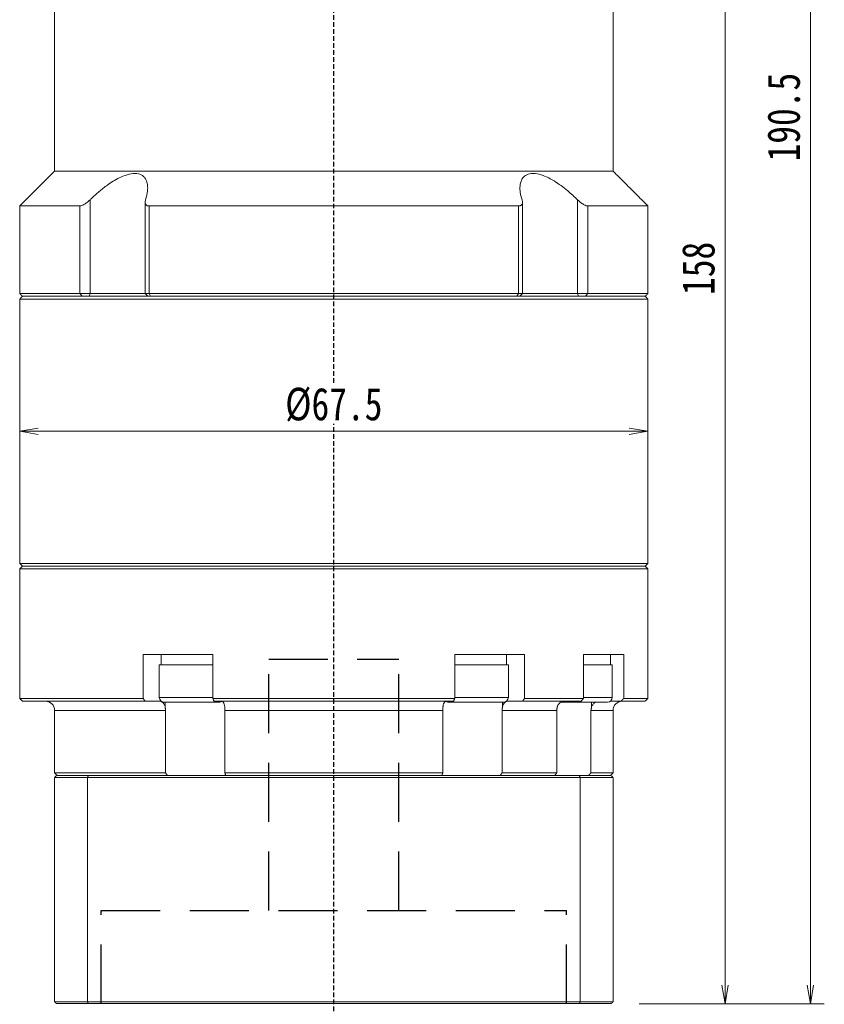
# Model space of a CAD drawing. Header units: millimetres. Extents: x -14 to 473, y -15 to 327.
# Tile 4 of 6: x 247 to 333, y 99 to 205. Entities that reach past the tile are written whole.
import ezdxf

# ---------------------------------------------------------------- set-up
doc = ezdxf.new("R2010")
doc.units = ezdxf.units.MM
doc.linetypes.add('DASHED', pattern=[0.75, 0.5, -0.25])
doc.linetypes.add('DASHED2', pattern=[9.525, 6.35, -3.175])
doc.layers.add('4虚线层', color=6, linetype='DASHED2')
doc.layers.add('尺寸线层', color=3, linetype='Continuous', lineweight=18)
doc.styles.add('宋体', font='SimSun.ttf', dxfattribs={"width": 0.8})
doc.dimstyles.new('A水平标注$0', dxfattribs={"dimtxt": 3.5, "dimasz": 2, "dimexe": 1.5, "dimexo": 3, "dimgap": 1.1, "dimtad": 1, "dimtoh": 1, "dimdec": 4, "dimdsep": 46, "dimtxsty": '宋体', "dimblk": 'OPEN', "dimcen": 3, "dimclrd": 3, "dimclre": 3, "dimclrt": 6, "dimadec": 0, "dimazin": 0, "dimtm": 1e-09, "dimtfac": 1, "dimtdec": 4, "dimtix": 1, "dimtmove": 0, "dimatfit": 3, "dimldrblk": 'OPEN', "dimfxl": 0, "dimlwd": 13, "dimlwe": 13, "dimarcsym": 0})

# ---------------------------------------------------------------- blocks, each defined once
blk = doc.blocks.new('_Open')
at = {"color": 0, "linetype": 'ByBlock', "lineweight": -2}
for p, q in [((-1, 0.167), (0, 0)), ((-1, -0.167), (0, 0)), ((0, 0), (-1, 0))]:
    blk.add_line(p, q, dxfattribs=at)
blk = doc.blocks.new('*D20')
at = {"layer": 'Defpoints', "color": 0, "transparency": 16777216}
for p in [(315.8, 257.04), (310.1, 99.04), (322.33, 99.04)]:
    blk.add_point(p, dxfattribs=at)
at = {"layer": '尺寸线层', "color": 3, "lineweight": 13, "transparency": 16777216}
for p, q in [((318.8, 257.04), (323.83, 257.04)), ((322.33, 255.04), (322.33, 101.04)), ((313.1, 99.04), (323.83, 99.04))]:
    blk.add_line(p, q, dxfattribs=at)
at = {"layer": '尺寸线层', "color": 3, "lineweight": 13, "transparency": 16777216, "xscale": 2, "yscale": 2, "zscale": 2}
for p, rotation in [((322.33, 257.04), 90), ((322.33, 99.04), 270)]:
    blk.add_blockref('_Open', p, dxfattribs=dict(at, rotation=rotation))
at = {"layer": '尺寸线层', "color": 6, "transparency": 16777216, "insert": (319.48, 178.04), "char_height": 3.5, "attachment_point": 5, "rotation": 90, "style": '宋体', "bg_fill": 3, "box_fill_scale": 1.1, "bg_fill_color": 256, "bg_fill_true_color": 13158600, "bg_fill_transparency": 0}
blk.add_mtext('158', dxfattribs=at)
blk = doc.blocks.new('*D21')
at = {"layer": 'Defpoints', "color": 0, "transparency": 16777216}
for p in [(312.8, 289.54), (310.1, 99.04), (331.5, 99.04)]:
    blk.add_point(p, dxfattribs=at)
at = {"layer": '尺寸线层', "color": 3, "lineweight": 13, "transparency": 16777216}
for p, q in [((315.8, 289.54), (333, 289.54)), ((331.5, 287.54), (331.5, 101.04)), ((313.1, 99.04), (333, 99.04))]:
    blk.add_line(p, q, dxfattribs=at)
at = {"layer": '尺寸线层', "color": 3, "lineweight": 13, "transparency": 16777216, "xscale": 2, "yscale": 2, "zscale": 2}
for p, rotation in [((331.5, 289.54), 90), ((331.5, 99.04), 270)]:
    blk.add_blockref('_Open', p, dxfattribs=dict(at, rotation=rotation))
at = {"layer": '尺寸线层', "color": 6, "transparency": 16777216, "insert": (328.65, 194.29), "char_height": 3.5, "attachment_point": 5, "rotation": 90, "style": '宋体', "bg_fill": 3, "box_fill_scale": 1.1, "bg_fill_color": 256, "bg_fill_true_color": 13158600, "bg_fill_transparency": 0}
blk.add_mtext('190.5', dxfattribs=at)
blk = doc.blocks.new('*D33')
at = {"layer": 'Defpoints', "color": 0, "transparency": 16777216}
for p in [(246.55, 160.54), (246.55, 160.54), (314.05, 160.54)]:
    blk.add_point(p, dxfattribs=at)
at = {"layer": '尺寸线层', "color": 3, "lineweight": 13, "transparency": 16777216}
for p, q in [((246.55, 163.54), (246.55, 162.04)), ((314.05, 163.54), (314.05, 162.04)), ((312.05, 160.54), (248.55, 160.54))]:
    blk.add_line(p, q, dxfattribs=at)
at = {"layer": '尺寸线层', "color": 3, "lineweight": 13, "transparency": 16777216, "xscale": 2, "yscale": 2, "zscale": 2, "rotation": 180}
blk.add_blockref('_Open', (246.55, 160.54), dxfattribs=at)
at = {"layer": '尺寸线层', "color": 3, "lineweight": 13, "transparency": 16777216, "xscale": 2, "yscale": 2, "zscale": 2}
blk.add_blockref('_Open', (314.05, 160.54), dxfattribs=at)
at = {"layer": '尺寸线层', "color": 6, "transparency": 16777216, "insert": (280.3, 163.39), "char_height": 3.5, "attachment_point": 5, "style": '宋体', "bg_fill": 3, "box_fill_scale": 1.1, "bg_fill_color": 256, "bg_fill_true_color": 13158600, "bg_fill_transparency": 0}
blk.add_mtext('%%c67.5', dxfattribs=at)

msp = doc.modelspace()

# ---------------------------------------------------------------- linework, layer by layer
at = {"color": 1, "linetype": 'DASHED'}
msp.add_line((280.30116, 94.49228), (280.30116, 213.04398), dxfattribs=at)
at = {"color": 7, "linetype": 'Continuous', "lineweight": 15}
for p, q in [((254.11958, 175.34398), (254.11958, 185.41342)), ((306.48274, 185.41342), (306.48274, 175.34398)), ((253.00928, 184.74398), (246.55116, 184.74398)), ((253.00928, 184.74398), (253.00928, 175.34398)), ((300.15603, 184.74398), (260.44629, 184.74398)), ((260.44629, 175.34398), (260.44629, 184.74398)), ((300.15603, 184.74398), (300.15603, 175.34398)), ((307.59304, 175.34398), (307.59304, 184.74398)), ((253.00928, 175.34398), (246.55116, 175.34398)), ((246.55116, 174.74398), (280.30116, 174.74398)), ((280.30116, 175.04398), (246.85116, 175.04398)), ((246.85116, 175.04398), (253.25188, 175.04398)), ((254.11958, 175.34398), (253.00928, 175.34398)), ((253.25188, 175.04398), (253.00928, 175.34398)), ((254.02909, 175.04398), (254.11958, 175.34398)), ((260.03458, 175.34398), (254.11958, 175.34398)), ((260.44629, 175.34398), (260.03458, 175.34398)), ((300.15603, 175.34398), (260.44629, 175.34398)), ((260.62278, 175.04398), (260.44629, 175.34398)), ((260.62278, 175.04398), (299.97955, 175.04398)), ((300.15603, 175.34398), (299.97955, 175.04398)), ((300.56774, 175.34398), (300.15603, 175.34398)), ((306.48274, 175.34398), (300.56774, 175.34398)), ((306.48274, 175.34398), (306.57323, 175.04398)), ((307.59304, 175.34398), (306.48274, 175.34398)), ((307.59304, 175.34398), (307.35044, 175.04398)), ((280.30116, 146.04398), (246.85116, 146.04398)), ((246.55116, 145.74398), (280.30116, 145.74398)), ((259.81437, 136.54398), (259.81437, 131.84398)), ((259.81437, 136.54398), (262.90752, 136.54398)), ((263.95017, 136.54398), (262.90752, 136.54398)), ((263.95017, 136.54398), (267.31708, 136.54398)), ((267.31708, 131.84398), (267.31708, 136.54398)), ((293.28524, 136.54398), (293.28524, 131.84398)), ((293.28524, 136.54398), (296.65215, 136.54398)), ((297.6948, 136.54398), (296.65215, 136.54398)), ((297.6948, 136.54398), (300.78795, 136.54398)), ((300.78795, 131.84398), (300.78795, 136.54398)), ((307.12193, 136.54398), (307.12193, 131.84398)), ((307.12193, 136.54398), (309.22388, 136.54398)), ((265.05116, 135.44398), (261.55116, 135.44398)), ((267.31708, 135.44398), (265.05116, 135.44398)), ((298.58225, 135.44398), (293.28524, 135.44398)), ((299.05116, 135.44398), (298.58225, 135.44398)), ((259.81437, 131.84398), (246.55116, 131.84398)), ((246.85116, 131.54398), (260.00741, 131.54398)), ((260.00741, 131.54398), (261.58406, 131.54398)), ((265.05116, 131.94398), (261.55116, 131.94398)), ((262.05116, 131.44398), (265.05116, 131.44398)), ((262.17849, 131.44398), (262.17849, 130.92736)), ((267.31708, 131.94398), (265.05116, 131.94398)), ((265.05116, 131.44398), (268.05116, 131.44398)), ((293.28524, 131.84398), (267.31708, 131.84398)), ((267.4198, 131.54398), (293.18252, 131.54398)), ((292.55116, 131.44398), (298.14924, 131.44398)), ((298.58225, 131.94398), (293.28524, 131.94398)), ((298.14924, 131.44398), (298.55116, 131.44398)), ((298.42383, 131.44398), (298.42383, 130.92736)), ((299.05116, 131.94398), (298.58225, 131.94398)), ((299.01826, 131.54398), (300.59491, 131.54398)), ((300.59491, 131.54398), (306.89188, 131.54398)), ((307.12193, 131.84398), (300.78795, 131.84398)), ((307.99751, 131.44398), (307.99751, 130.92736)), ((250.30116, 130.54398), (262.2283, 130.54398)), ((262.2283, 130.54398), (262.2283, 123.84398)), ((268.60046, 130.54398), (292.00187, 130.54398)), ((268.60046, 123.84398), (268.60046, 130.54398)), ((292.00187, 130.54398), (292.00187, 123.84398)), ((298.37402, 123.84398), (298.37402, 130.54398)), ((298.37402, 130.54398), (304.24634, 130.54398)), ((304.24634, 130.54398), (304.24634, 123.84398)), ((307.92531, 123.84398), (307.92531, 130.54398)), ((262.2283, 123.84398), (250.30116, 123.84398)), ((292.00187, 123.84398), (268.60046, 123.84398)), ((304.24634, 123.84398), (298.37402, 123.84398)), ((250.30116, 123.34398), (253.84365, 123.34398)), ((250.30116, 123.34398), (250.30116, 99.24398)), ((253.91935, 123.54398), (250.50116, 123.54398)), ((253.84365, 123.34398), (253.84365, 99.24398)), ((253.84365, 123.34398), (306.75867, 123.34398)), ((306.68297, 123.54398), (253.91935, 123.54398)), ((306.75867, 123.34398), (306.75867, 99.24398)), ((253.84365, 99.24398), (250.30116, 99.24398)), ((250.50116, 99.04398), (253.91935, 99.04398)), ((306.75867, 99.24398), (253.84365, 99.24398)), ((253.91935, 99.04398), (306.68297, 99.04398))]:
    msp.add_line(p, q, dxfattribs=at)
for centre, radius, start, end in [((249.30116, 130.54398), 1, 0, 90), ((262.05116, 131.94398), 0.5, 180, 270), ((268.05116, 131.94398), 0.5, 270, 302.4574441), ((292.55116, 131.94398), 0.5, 241.6040712, 270), ((298.55116, 131.94398), 0.5, 270, 0)]:
    msp.add_arc(centre, radius, start, end, dxfattribs=at)
for points in [[(250.30116, 188.49398), (250.30116, 207.34398)], [(246.55116, 184.74398), (250.30116, 188.49398)], [(260.03458, 175.34398), (260.03458, 185.14911)], [(300.56774, 185.14867), (300.56774, 175.34398)], [(246.55116, 175.34398), (246.55116, 184.74398)], [(246.85116, 175.04398), (246.55116, 175.34398)], [(246.55116, 174.74398), (246.85116, 175.04398)], [(246.55116, 146.34398), (246.55116, 174.74398)], [(260.33458, 175.04398), (260.03458, 175.34398)], [(300.56774, 175.34398), (300.26774, 175.04398)], [(246.85116, 146.04398), (246.55116, 146.34398)], [(246.55116, 145.74398), (246.85116, 146.04398)], [(246.55116, 131.84398), (246.55116, 145.74398)], [(261.75116, 135.44398), (261.75116, 136.54398)], [(298.85116, 136.54398), (298.85116, 135.44398)], [(261.55116, 131.94398), (261.55116, 135.44398)], [(299.05116, 135.44398), (299.05116, 131.94398)], [(246.85116, 131.54398), (246.55116, 131.84398)], [(260.00741, 131.54398), (259.81437, 131.84398)], [(267.31708, 131.84398), (267.4198, 131.54398)], [(293.18252, 131.54398), (293.28524, 131.84398)], [(300.78795, 131.84398), (300.59491, 131.54398)], [(306.89188, 131.54398), (307.12193, 131.84398)], [(250.30116, 123.84398), (250.30116, 130.54398)], [(262.17849, 130.92736), (262.2283, 130.54398)], [(268.60046, 130.54398), (268.57501, 130.92736)], [(292.02731, 130.92736), (292.00187, 130.54398)], [(298.37402, 130.54398), (298.42383, 130.92736)], [(304.30448, 130.92736), (304.24634, 130.54398)], [(307.92531, 130.54398), (307.99751, 130.92736)], [(250.60116, 123.54398), (250.30116, 123.84398)], [(262.43604, 123.54398), (262.2283, 123.84398)], [(268.60046, 123.84398), (268.68632, 123.54398)], [(291.916, 123.54398), (292.00187, 123.84398)], [(298.37402, 123.84398), (298.16628, 123.54398)], [(304.02725, 123.54398), (304.24634, 123.84398)], [(307.92531, 123.84398), (307.63586, 123.54398)], [(250.30116, 123.34398), (250.50116, 123.54398)], [(253.84365, 123.34398), (253.91935, 123.54398)], [(306.75867, 123.34398), (306.68297, 123.54398)], [(250.50116, 99.04398), (250.30116, 99.24398)], [(253.91935, 99.04398), (253.84365, 99.24398)], [(306.68297, 99.04398), (306.75867, 99.24398)]]:
    msp.add_open_spline(points, degree=1, dxfattribs=at)
for points, knots in [([(260.08116, 185.41342), (260.16748, 185.73811), (260.30834, 186.26792), (260.30855, 186.93769), (260.20903, 187.40301), (260.01595, 187.76327), (259.70339, 188.07686), (259.15906, 188.28357), (258.33061, 188.2142), (257.49698, 187.90857), (256.75151, 187.5112), (255.99662, 187.02225), (255.17946, 186.39301), (254.53404, 185.81727), (254.1931, 185.48505), (254.11958, 185.41342)], [0, 0, 0, 0, 1.111823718, 1.814206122, 2.515660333, 3.044836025, 3.573294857, 4.429537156, 5.288250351, 6.104434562, 6.713373, 7.323286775, 8.207714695, 9.093503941, 9.336985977, 9.336985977, 9.336985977, 9.336985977]), ([(306.48274, 185.41342), (306.13876, 185.73811), (305.57746, 186.26792), (304.7181, 186.93769), (304.02997, 187.40301), (303.38762, 187.76327), (302.68757, 188.07686), (301.89071, 188.28357), (301.14675, 188.2142), (300.6882, 187.90857), (300.43705, 187.5112), (300.29785, 187.02225), (300.28789, 186.39301), (300.3969, 185.81727), (300.49912, 185.48505), (300.52116, 185.41342)], [0, 0, 0, 0, 1.111860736, 1.814266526, 2.515744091, 3.044937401, 3.573413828, 4.429684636, 5.288426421, 6.104637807, 6.713596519, 7.323530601, 8.207987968, 9.093806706, 9.337296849, 9.337296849, 9.337296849, 9.337296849]), ([(254.11958, 185.41342), (253.99567, 185.29945), (253.78253, 185.10341), (253.4596, 184.89262), (253.19857, 184.76786), (253.07194, 184.75188), (253.00928, 184.74398)], [0, 0, 0, 0, 0.461690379, 0.794104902, 1.059065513, 1.318521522, 1.318521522, 1.318521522, 1.318521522]), ([(260.44629, 184.74398), (260.41155, 184.74564), (260.34087, 184.74901), (260.25228, 184.77566), (260.17813, 184.81635), (260.11359, 184.87618), (260.06391, 184.95869), (260.03263, 185.07831), (260.03175, 185.23001), (260.06453, 185.35167), (260.08116, 185.41342)], [0, 0, 0, 0, 0.0845501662, 0.1720244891, 0.2564971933, 0.3430793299, 0.4605833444, 0.5814376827, 0.7507540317, 0.9252792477, 0.9252792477, 0.9252792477, 0.9252792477]), ([(300.52116, 185.41342), (300.53666, 185.35676), (300.56802, 185.24209), (300.57099, 185.09746), (300.54572, 184.9786), (300.50149, 184.893), (300.43847, 184.82652), (300.36248, 184.78055), (300.2688, 184.74989), (300.19408, 184.74597), (300.15603, 184.74398)], [0, 0, 0, 0, 0.1600222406, 0.3238934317, 0.4391565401, 0.5570675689, 0.6488337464, 0.7429943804, 0.8324760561, 0.925298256, 0.925298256, 0.925298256, 0.925298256]), ([(307.59304, 184.74398), (307.53429, 184.75098), (307.41707, 184.76496), (307.16742, 184.87882), (306.83817, 185.08771), (306.6147, 185.29249), (306.48274, 185.41342)], [0, 0, 0, 0, 0.244975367, 0.488865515, 0.828599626, 1.318556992, 1.318556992, 1.318556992, 1.318556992]), ([(261.58406, 131.54398), (261.60869, 131.54263), (261.70544, 131.53731), (261.87111, 131.45981), (262.04992, 131.26129), (262.14142, 131.0602), (262.1743, 130.94239), (262.17849, 130.92736)], [0, 0, 0, 0, 0.0898846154, 0.3530449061, 0.6161572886, 0.8790264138, 0.9174460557, 0.9174460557, 0.9174460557, 0.9174460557]), ([(268.57501, 130.92736), (268.55678, 131.02689), (268.5203, 131.2261), (268.42665, 131.43528), (268.335, 131.53288), (268.27768, 131.54122), (268.25872, 131.54398)], [0, 0, 0, 0, 0.2094481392, 0.4192300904, 0.6292069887, 0.7329719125, 0.7329719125, 0.7329719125, 0.7329719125]), ([(292.34361, 131.54398), (292.3305, 131.54263), (292.27902, 131.53731), (292.19087, 131.45981), (292.09573, 131.26129), (292.04704, 131.0602), (292.02954, 130.94239), (292.02731, 130.92736)], [0, 0, 0, 0, 0.0718302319, 0.2821316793, 0.4923948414, 0.7024636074, 0.7331662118, 0.7331662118, 0.7331662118, 0.7331662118]), ([(298.42383, 130.92736), (298.45807, 131.02685), (298.52662, 131.22603), (298.70258, 131.43522), (298.87484, 131.53287), (298.9826, 131.54122), (299.01826, 131.54398)], [0, 0, 0, 0, 0.2619701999, 0.5244550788, 0.7871838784, 0.9171158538, 0.9171158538, 0.9171158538, 0.9171158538]), ([(305.0129, 131.54398), (304.98355, 131.54263), (304.86825, 131.53731), (304.6708, 131.45981), (304.45772, 131.26129), (304.34866, 131.0602), (304.30948, 130.94239), (304.30448, 130.92736)], [0, 0, 0, 0, 0.098305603, 0.386120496, 0.673882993, 0.961379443, 1.003398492, 1.003398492, 1.003398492, 1.003398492]), ([(307.99751, 130.92736), (308.04815, 131.02512), (308.14951, 131.2208), (308.33344, 131.39502), (308.45577, 131.43654), (308.47771, 131.44398)], [0, 0, 0, 0, 0.3267769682, 0.6540747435, 0.7255650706, 0.7255650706, 0.7255650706, 0.7255650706])]:
    msp.add_open_spline(points, degree=3, knots=knots, dxfattribs=at)
at = {"layer": '4虚线层', "color": 6}
for p, q in [((273.30116, 136.04398), (287.30116, 136.04398)), ((273.30116, 109.04398), (273.30116, 136.04398)), ((287.30116, 109.04398), (287.30116, 136.04398)), ((255.30116, 109.04398), (305.30116, 109.04398)), ((255.30116, 99.04398), (255.30116, 109.04398)), ((305.30116, 99.04398), (305.30116, 109.04398))]:
    msp.add_line(p, q, dxfattribs=at)

# ---------------------------------------------------------------- dimensions: what is measured, and where the dimension line sits
at = {"layer": '尺寸线层'}
dim = msp.add_linear_dim(base=(322.33403, 99.04398), p1=(315.80116, 257.04398), p2=(310.10116, 99.04398), angle=270, dimstyle='A水平标注$0', dxfattribs=at)
dim.commit()
dim.dimension.update_dxf_attribs({"geometry": '*D20', "text_midpoint": (319.48403, 178.04398)})

# ---------------------------------------------------------------- next in the draw order: dimensions: what is measured, and where the dimension line sits
dim = msp.add_linear_dim(base=(331.49894, 99.04398), p1=(312.80116, 289.54398), p2=(310.10116, 99.04398), angle=270, dimstyle='A水平标注$0', dxfattribs=at)
dim.commit()
dim.dimension.update_dxf_attribs({"geometry": '*D21', "text_midpoint": (328.64894, 194.29398)})

# ---------------------------------------------------------------- next in the draw order: linework, layer by layer
at = {"color": 7, "linetype": 'Continuous', "lineweight": 15}
for p, q in [((310.30116, 188.49398), (250.30116, 188.49398)), ((314.05116, 184.74398), (307.59304, 184.74398)), ((313.75116, 175.04398), (280.30116, 175.04398)), ((280.30116, 174.74398), (314.05116, 174.74398)), ((307.35044, 175.04398), (313.75116, 175.04398)), ((314.05116, 175.34398), (307.59304, 175.34398)), ((314.05116, 146.34398), (246.55116, 146.34398)), ((246.85116, 146.04398), (313.75116, 146.04398)), ((313.75116, 146.04398), (280.30116, 146.04398)), ((280.30116, 145.74398), (314.05116, 145.74398)), ((309.82585, 136.54398), (309.22388, 136.54398)), ((309.82585, 136.54398), (311.45363, 136.54398)), ((311.45363, 131.84398), (311.45363, 136.54398)), ((310.21494, 135.44398), (307.12193, 135.44398)), ((304.65992, 131.44398), (309.71494, 131.44398)), ((310.21494, 131.94398), (307.12193, 131.94398)), ((310.01494, 131.54398), (311.17142, 131.54398)), ((311.17142, 131.54398), (313.75116, 131.54398)), ((314.05116, 131.84398), (311.45363, 131.84398)), ((307.92531, 130.54398), (310.30116, 130.54398)), ((310.30116, 123.84398), (307.92531, 123.84398)), ((310.10116, 123.54398), (306.68297, 123.54398)), ((306.75867, 123.34398), (310.30116, 123.34398)), ((310.30116, 123.34398), (310.30116, 99.24398)), ((306.68297, 99.04398), (310.10116, 99.04398)), ((310.30116, 99.24398), (306.75867, 99.24398))]:
    msp.add_line(p, q, dxfattribs=at)
for centre, radius, start, end in [((309.71494, 131.94398), 0.5, 270, 0), ((311.30116, 130.54398), 1, 90, 180)]:
    msp.add_arc(centre, radius, start, end, dxfattribs=at)
for points in [[(310.30116, 207.34398), (310.30116, 188.49398)], [(310.30116, 188.49398), (314.05116, 184.74398)], [(314.05116, 184.74398), (314.05116, 175.34398)], [(314.05116, 175.34398), (313.75116, 175.04398)], [(313.75116, 175.04398), (314.05116, 174.74398)], [(314.05116, 174.74398), (314.05116, 146.34398)], [(314.05116, 146.34398), (313.75116, 146.04398)], [(313.75116, 146.04398), (314.05116, 145.74398)], [(314.05116, 145.74398), (314.05116, 131.84398)], [(310.01494, 136.54398), (310.01494, 135.44398)], [(310.21494, 135.44398), (310.21494, 131.94398)], [(311.45363, 131.84398), (311.17142, 131.54398)], [(314.05116, 131.84398), (313.75116, 131.54398)], [(310.30116, 130.54398), (310.30116, 123.84398)], [(310.30116, 123.84398), (310.00116, 123.54398)], [(310.10116, 123.54398), (310.30116, 123.34398)], [(310.30116, 99.24398), (310.10116, 99.04398)]]:
    msp.add_open_spline(points, degree=1, dxfattribs=at)

# ---------------------------------------------------------------- next in the draw order: dimensions: what is measured, and where the dimension line sits
at = {"layer": '尺寸线层'}
dim = msp.add_linear_dim(base=(246.55116, 160.54398), p1=(314.05116, 160.54398), p2=(246.55116, 160.54398), text='%%c<>', dimstyle='A水平标注$0', override={"dimblk": 'Open', "dimtfill": 1, "dimtfillclr": 256}, dxfattribs=at)
dim.commit()
dim.dimension.update_dxf_attribs({"geometry": '*D33', "text_midpoint": (280.30116, 163.39398)})

doc.saveas('drawing.dxf')
